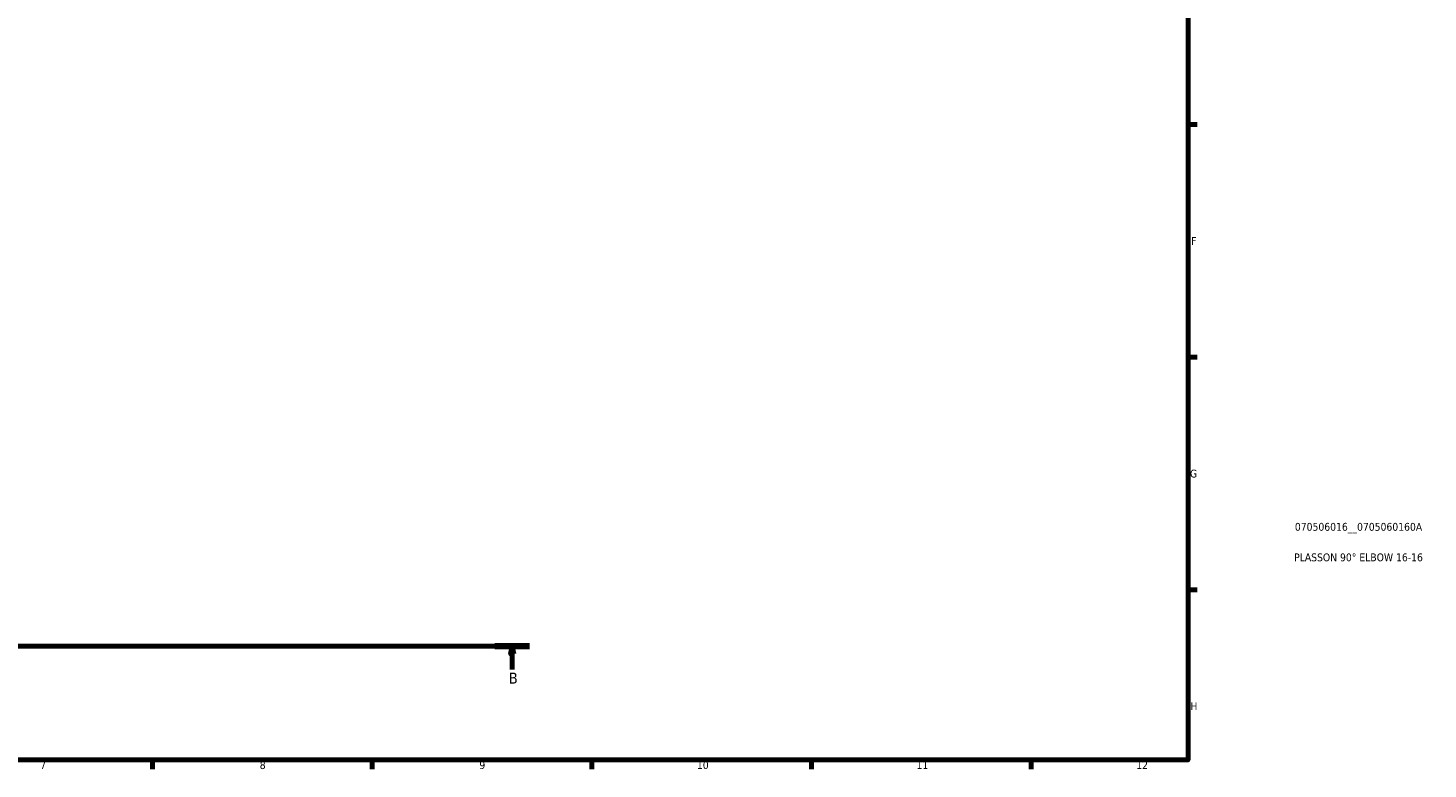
# Model space of a CAD drawing. Header units: millimetres. Extents: x 0 to 898, y 0 to 980.
# Tile 3 of 7: x 451 to 898, y 17 to 254. Entities that reach past the tile are written whole.
import ezdxf

# ---------------------------------------------------------------- set-up
doc = ezdxf.new("R2010")
doc.units = ezdxf.units.MM
doc.linetypes.add('CHAIN', pattern=[0.7087, 0.4724, -0.0591, 0.1181, -0.0591])
for name, color, linetype, lineweight in [('Border (ISO)', 7, 'Continuous', 70), ('Section Line (ISO)', 7, 'CHAIN', 70), ('Title (ISO)', 7, 'Continuous', 50)]:
    doc.layers.add(name, color=color, linetype=linetype, lineweight=lineweight)
doc.styles.add('Label Text (ISO)', font='tahoma.ttf')
doc.styles.add('Note Text (ISO)', font='tahoma.ttf')

# ---------------------------------------------------------------- blocks, each defined once
blk = doc.blocks.new('Borders Default Border')
at = {"layer": 'Border (ISO)'}
for p, q in [((821, 222.75), (823.9, 222.75)), ((821, 148.5), (823.9, 148.5)), ((821, 74.25), (823.9, 74.25)), ((490.58, 20), (490.58, 17.1)), ((560.67, 20), (560.67, 17.1)), ((630.75, 20), (630.75, 17.1)), ((700.83, 20), (700.83, 17.1)), ((770.92, 20), (770.92, 17.1))]:
    blk.add_line(p, q, dxfattribs=at)
at = {"layer": 'Border (ISO)', "flags": 128}
blk.add_lwpolyline([(20, 20), (20, 574), (821, 574), (821, 20), (20, 20)], dxfattribs=at)
at = {"layer": 'Border (ISO)', "color": 232, "true_color": 0xca0064, "char_height": 2.5, "attachment_point": 7, "style": 'Note Text (ISO)'}
for s, insert in [('F', (822, 184.38)), ('G', (821.61, 110.08)), ('H', (821.74, 35.88)), ('7', (454.77, 17.1)), ('8', (524.81, 17.04)), ('9', (594.88, 17.05)), ('10', (664.29, 17.05)), ('11', (734.37, 17.1)), ('12', (804.46, 17.1))]:
    blk.add_mtext(s, dxfattribs=dict(at, insert=insert))
blk = doc.blocks.new('Title Blocks ISO')
at = {"layer": 'Title (ISO)', "color": 232, "true_color": 0xca0064, "style": 'Note Text (ISO)'}
for tag, p in [('PART_NUMBER_001', (34.08, 73.14)), ('DESCRIPTION_001', (33.84, 63.4))]:
    blk.add_attdef(tag, p, '', height=2.5, dxfattribs=at)
blk = doc.blocks.new('2dTransSection0')
at = {"layer": 'Section Line (ISO)', "linetype": 'CHAIN'}
blk.add_line((267.48, 56.35), (610.86, 56.35), dxfattribs=at)
at = {"layer": 'Section Line (ISO)', "linetype": 'Continuous', "lineweight": 140}
for p, q in [((267.48, 56.35), (278.5, 56.35)), ((599.84, 56.35), (610.86, 56.35))]:
    blk.add_line(p, q, dxfattribs=at)
at = {"layer": 'Section Line (ISO)', "linetype": 'Continuous'}
for p, q in [((272.99, 56.35), (272.49, 53.85)), ((272.49, 53.85), (273.49, 53.85)), ((272.99, 53.85), (272.99, 56.35)), ((273.49, 53.85), (272.99, 56.35)), ((272.99, 48.91), (272.99, 53.85)), ((605.35, 56.35), (604.85, 53.85)), ((604.85, 53.85), (605.85, 53.85)), ((605.35, 53.85), (605.35, 56.35)), ((605.85, 53.85), (605.35, 56.35)), ((605.35, 48.91), (605.35, 53.85))]:
    blk.add_line(p, q, dxfattribs=at)
at = {"layer": 'Section Line (ISO)', "linetype": 'Continuous', "flags": 128}
for points in [[(273.49, 53.85), (272.99, 56.35), (272.49, 53.85), (273.49, 53.85)], [(605.85, 53.85), (605.35, 56.35), (604.85, 53.85), (605.85, 53.85)]]:
    blk.add_lwpolyline(points, dxfattribs=at)
at = {"layer": 'Section Line (ISO)'}
for points in [[(273.49, 53.85), (272.99, 56.35), (272.49, 53.85), (273.49, 53.85)], [(605.85, 53.85), (605.35, 56.35), (604.85, 53.85), (605.85, 53.85)]]:
    blk.add_solid(points, dxfattribs=at)
at = {"layer": 'Section Line (ISO)', "char_height": 3.5, "attachment_point": 7, "style": 'Label Text (ISO)'}
for insert in [(271.92, 44.35), (604.29, 44.35)]:
    blk.add_mtext('B', dxfattribs=dict(at, insert=insert))

msp = doc.modelspace()

# ---------------------------------------------------------------- block references
msp.add_blockref('Borders Default Border', (0, 0))
msp.add_blockref('Title Blocks ISO', (821, 20)).add_auto_attribs({'PART_NUMBER_001': '070506016__0705060160A', 'DESCRIPTION_001': 'PLASSON 90° ELBOW 16-16'})
at = {"layer": 'Section Line (ISO)'}
msp.add_blockref('2dTransSection0', (0, 0), dxfattribs=at)

doc.saveas('drawing.dxf')
